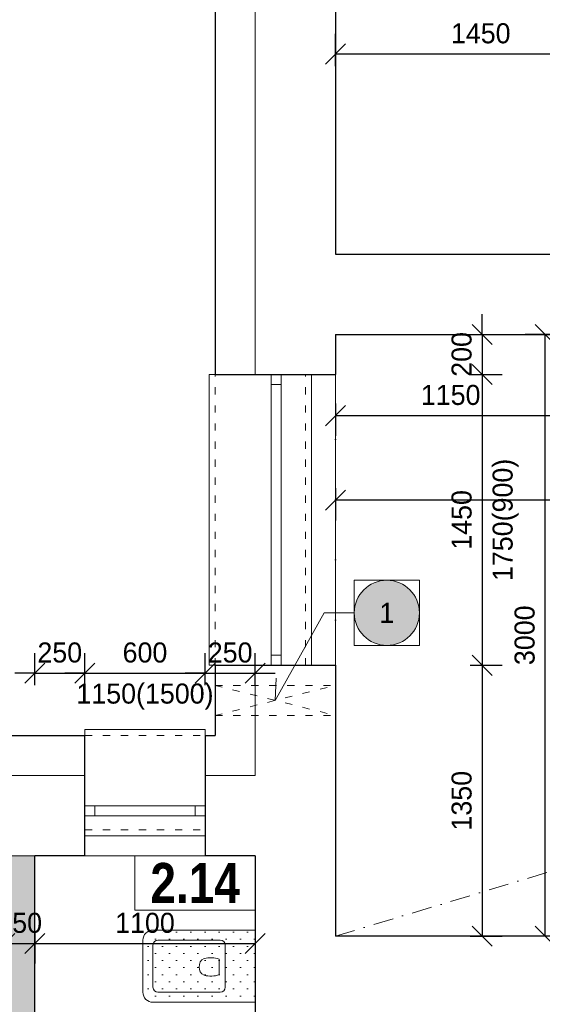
# Model space of a CAD drawing. Header units: millimetres. Extents: x -65956 to 5894746, y -14679 to 163521.
# Tile 47 of 89: x 3575 to 6182, y -677 to 4232. Entities that reach past the tile are written whole.
import ezdxf

# ---------------------------------------------------------------- set-up
doc = ezdxf.new("R2010")
doc.units = ezdxf.units.MM
doc.linetypes.add('ACAD_ISO03W100', pattern=[30, 12, -18])
doc.linetypes.add('ČERCHOVANÁ', pattern=[1, 0.5, -0.25, 0, -0.25])
doc.layers.get('0').update_dxf_attribs({"lineweight": 5})
doc.layers.get('Defpoints').update_dxf_attribs({"color": 2, "lineweight": 30})
doc.layers.add('- pomocna', color=232, linetype='Continuous', lineweight=0, plot=False)
for name, color, linetype, lineweight in [('- popis', 7, 'Continuous', 0), ('- zariadenie', 30, 'Continuous', 0), ('Bodko ciarkovana T', 200, 'ČERCHOVANÁ', 0), ('H popisky', 30, 'Continuous', 25), ('H stavba', 82, 'Continuous', 30), ('KOTY', 51, 'Continuous', 5), ('otvor', 163, 'Continuous', 5), ('RE-buranie', 41, 'Continuous', 18), ('Tbč stavba', 4, 'ČERCHOVANÁ', 0), ('Tč stavba', 7, 'ACAD_ISO03W100', 5), ('VT sanita', 210, 'Continuous', 5)]:
    doc.layers.add(name, color=color, linetype=linetype, lineweight=lineweight)
doc.styles.add('1-100_te_2mm_200', font='technic_.ttf', dxfattribs={"height": 200})
doc.styles.add('1-20_ce_5mm_100', font='GOTHIC.TTF', dxfattribs={"height": 100})
doc.styles.add('1-50_ce_2mm_100', font='GOTHIC.TTF', dxfattribs={"height": 100})
doc.dimstyles.new('technic_1-100', dxfattribs={"dimtxt": 200, "dimasz": 240, "dimexe": 300, "dimexo": 200, "dimgap": 100, "dimtad": 1, "dimdec": 1, "dimrnd": 0.5, "dimtxsty": '1-100_te_2mm_200', "dimblk": 'OBLIQUE', "dimcen": 2.5, "dimclrd": 256, "dimclrt": 256, "dimadec": 0, "dimazin": 0, "dimtfac": 1, "dimtdec": 1, "dimtix": 1, "dimtmove": 1, "dimatfit": 3, "dimldrblk": 'OBLIQUE', "dimfxl": 400, "dimfxlon": 1, "dimarcsym": 0})

# ---------------------------------------------------------------- blocks, each defined once
blk = doc.blocks.new('_Oblique')
at = {"color": 0, "linetype": 'ByBlock', "lineweight": -2}
blk.add_line((-0.5, -0.5), (0.5, 0.5), dxfattribs=at)
blk = doc.blocks.new('*D158')
at = {"layer": 'Defpoints', "color": 0, "transparency": 16777216}
for p in [(6600.1, 4061.1), (5150.1, 3063.3), (6600.1, 3063.3)]:
    blk.add_point(p, dxfattribs=at)
at = {"layer": 'KOTY', "color": 0, "lineweight": -2, "transparency": 16777216}
for p, q in [((5150.1, 4001.1), (5150.1, 4161.1)), ((6600.1, 4001.1), (6600.1, 4161.1))]:
    blk.add_line(p, q, dxfattribs=at)
at = {"layer": 'KOTY', "lineweight": -2, "transparency": 16777216}
blk.add_line((5150.1, 4061.1), (6600.1, 4061.1), dxfattribs=at)
at = {"layer": 'KOTY', "lineweight": -2, "transparency": 16777216, "xscale": 100, "yscale": 100, "zscale": 100, "rotation": 180}
blk.add_blockref('_Oblique', (5150.1, 4061.1), dxfattribs=at)
at = {"layer": 'KOTY', "lineweight": -2, "transparency": 16777216, "xscale": 100, "yscale": 100, "zscale": 100}
blk.add_blockref('_Oblique', (6600.1, 4061.1), dxfattribs=at)
at = {"layer": 'KOTY', "transparency": 16777216, "insert": (5875.1, 4163.6), "char_height": 100, "attachment_point": 5, "style": '1-20_ce_5mm_100'}
blk.add_mtext('1450', dxfattribs=at)
blk = doc.blocks.new('*D167')
at = {"layer": 'Defpoints', "color": 0, "transparency": 16777216}
for p in [(5150.1, 2663.3), (10170.1, 2663.3), (5150.1, 1836.1)]:
    blk.add_point(p, dxfattribs=at)
at = {"layer": 'KOTY', "color": 0, "lineweight": -2, "transparency": 16777216}
for p, q in [((5150.1, 1896.1), (5150.1, 1736.1)), ((10170.1, 1896.1), (10170.1, 1736.1))]:
    blk.add_line(p, q, dxfattribs=at)
at = {"layer": 'KOTY', "lineweight": -2, "transparency": 16777216}
blk.add_line((10170.1, 1836.1), (5150.1, 1836.1), dxfattribs=at)
at = {"layer": 'KOTY', "lineweight": -2, "transparency": 16777216, "xscale": 100, "yscale": 100, "zscale": 100, "rotation": 180}
blk.add_blockref('_Oblique', (5150.1, 1836.1), dxfattribs=at)
at = {"layer": 'KOTY', "lineweight": -2, "transparency": 16777216, "xscale": 100, "yscale": 100, "zscale": 100}
blk.add_blockref('_Oblique', (10170.1, 1836.1), dxfattribs=at)
at = {"layer": 'KOTY', "transparency": 16777216, "insert": (7660.1, 1938.6), "char_height": 100, "attachment_point": 5, "style": '1-20_ce_5mm_100'}
blk.add_mtext('5020', dxfattribs=at)
blk = doc.blocks.new('*D171')
at = {"layer": 'Defpoints', "color": 0, "transparency": 16777216}
for p in [(6197.1, 2663.3), (10170.1, 2663.3), (10320.1, -336.7)]:
    blk.add_point(p, dxfattribs=at)
at = {"layer": 'KOTY', "color": 0, "lineweight": -2, "transparency": 16777216}
for p, q in [((6257.1, 2663.3), (6097.1, 2663.3)), ((6257.1, -336.7), (6097.1, -336.7))]:
    blk.add_line(p, q, dxfattribs=at)
at = {"layer": 'KOTY', "lineweight": -2, "transparency": 16777216}
blk.add_line((6197.1, -336.7), (6197.1, 2663.3), dxfattribs=at)
at = {"layer": 'KOTY', "lineweight": -2, "transparency": 16777216, "xscale": 100, "yscale": 100, "zscale": 100}
for p, rotation in [((6197.1, 2663.3), 90), ((6197.1, -336.7), 270)]:
    blk.add_blockref('_Oblique', p, dxfattribs=dict(at, rotation=rotation))
at = {"layer": 'KOTY', "transparency": 16777216, "insert": (6094.5, 1163.3), "char_height": 100, "attachment_point": 5, "rotation": 90, "style": '1-20_ce_5mm_100'}
blk.add_mtext('3000', dxfattribs=at)
blk = doc.blocks.new('*D172')
at = {"layer": 'Defpoints', "color": 0, "transparency": 16777216}
for p in [(5150.1, 2663.3), (5150.1, 2463.3), (5882.6, 2463.3)]:
    blk.add_point(p, dxfattribs=at)
at = {"layer": 'KOTY', "lineweight": -2, "transparency": 16777216}
for p, q in [((5882.6, 2663.3), (5882.6, 2763.3)), ((5882.6, 2663.3), (5882.6, 2463.3)), ((5882.6, 2463.3), (5882.6, 2363.3))]:
    blk.add_line(p, q, dxfattribs=at)
at = {"layer": 'KOTY', "color": 0, "lineweight": -2, "transparency": 16777216}
for p, q in [((5822.6, 2663.3), (5982.6, 2663.3)), ((5822.6, 2463.3), (5982.6, 2463.3))]:
    blk.add_line(p, q, dxfattribs=at)
at = {"layer": 'KOTY', "lineweight": -2, "transparency": 16777216, "xscale": 100, "yscale": 100, "zscale": 100}
for p, rotation in [((5882.6, 2663.3), 270), ((5882.6, 2463.3), 90)]:
    blk.add_blockref('_Oblique', p, dxfattribs=dict(at, rotation=rotation))
at = {"layer": 'KOTY', "transparency": 16777216, "insert": (5780.1, 2563.3), "char_height": 100, "attachment_point": 5, "rotation": 90, "style": '1-20_ce_5mm_100'}
blk.add_mtext('200', dxfattribs=at)
blk = doc.blocks.new('*D173')
at = {"layer": 'Defpoints', "color": 0, "transparency": 16777216}
for p in [(5150.1, 2463.3), (5150.1, 1013.3), (5882.6, 1013.3)]:
    blk.add_point(p, dxfattribs=at)
at = {"layer": 'KOTY', "color": 0, "lineweight": -2, "transparency": 16777216}
for p, q in [((5822.6, 2463.3), (5982.6, 2463.3)), ((5822.6, 1013.3), (5982.6, 1013.3))]:
    blk.add_line(p, q, dxfattribs=at)
at = {"layer": 'KOTY', "lineweight": -2, "transparency": 16777216}
blk.add_line((5882.6, 2463.3), (5882.6, 1013.3), dxfattribs=at)
at = {"layer": 'KOTY', "lineweight": -2, "transparency": 16777216, "xscale": 100, "yscale": 100, "zscale": 100}
for p, rotation in [((5882.6, 2463.3), 90), ((5882.6, 1013.3), 270)]:
    blk.add_blockref('_Oblique', p, dxfattribs=dict(at, rotation=rotation))
at = {"layer": 'KOTY', "transparency": 16777216, "char_height": 100, "attachment_point": 5, "rotation": 90, "style": '1-20_ce_5mm_100'}
for s, insert in [('1750(900)', (5999.3, 1738.3)), ('1450', (5780.1, 1738.3))]:
    blk.add_mtext(s, dxfattribs=dict(at, insert=insert))
blk = doc.blocks.new('*D174')
at = {"layer": 'Defpoints', "color": 0, "transparency": 16777216}
for p in [(5150.1, 1013.3), (5150.1, -336.7), (5882.6, -336.7)]:
    blk.add_point(p, dxfattribs=at)
at = {"layer": 'KOTY', "color": 0, "lineweight": -2, "transparency": 16777216}
for p, q in [((5822.6, 1013.3), (5982.6, 1013.3)), ((5822.6, -336.7), (5982.6, -336.7))]:
    blk.add_line(p, q, dxfattribs=at)
at = {"layer": 'KOTY', "lineweight": -2, "transparency": 16777216}
blk.add_line((5882.6, 1013.3), (5882.6, -336.7), dxfattribs=at)
at = {"layer": 'KOTY', "lineweight": -2, "transparency": 16777216, "xscale": 100, "yscale": 100, "zscale": 100}
for p, rotation in [((5882.6, 1013.3), 90), ((5882.6, -336.7), 270)]:
    blk.add_blockref('_Oblique', p, dxfattribs=dict(at, rotation=rotation))
at = {"layer": 'KOTY', "transparency": 16777216, "insert": (5780.1, 338.3), "char_height": 100, "attachment_point": 5, "rotation": 90, "style": '1-20_ce_5mm_100'}
blk.add_mtext('1350', dxfattribs=at)
blk = doc.blocks.new('*D263')
at = {"layer": 'Defpoints', "color": 0, "transparency": 16777216}
for p in [(5150.1, 2663.3), (6300.1, 2663.3), (6300.1, 2258.1)]:
    blk.add_point(p, dxfattribs=at)
at = {"layer": 'KOTY', "color": 0, "lineweight": -2, "transparency": 16777216}
for p, q in [((5150.1, 2318.1), (5150.1, 2158.1)), ((6300.1, 2318.1), (6300.1, 2158.1))]:
    blk.add_line(p, q, dxfattribs=at)
at = {"layer": 'KOTY', "lineweight": -2, "transparency": 16777216}
blk.add_line((5150.1, 2258.1), (6300.1, 2258.1), dxfattribs=at)
at = {"layer": 'KOTY', "lineweight": -2, "transparency": 16777216, "xscale": 100, "yscale": 100, "zscale": 100, "rotation": 180}
blk.add_blockref('_Oblique', (5150.1, 2258.1), dxfattribs=at)
at = {"layer": 'KOTY', "lineweight": -2, "transparency": 16777216, "xscale": 100, "yscale": 100, "zscale": 100}
blk.add_blockref('_Oblique', (6300.1, 2258.1), dxfattribs=at)
at = {"layer": 'KOTY', "transparency": 16777216, "insert": (5725.1, 2360.7), "char_height": 100, "attachment_point": 5, "style": '1-20_ce_5mm_100'}
blk.add_mtext('1150', dxfattribs=at)
blk = doc.blocks.new('sfdgfdgfdg')
at = {"layer": '- zariadenie'}
for p, q in [((1161908.6, -607680.5), (1162418.7, -607680.5)), ((1162418.7, -607680.5), (1162418.7, -608040.5)), ((1161858.6, -607990.5), (1161858.6, -607730.5)), ((1161908.6, -607965.5), (1161908.6, -607755.5)), ((1161933.6, -607730.5), (1162243.7, -607730.5)), ((1162268.7, -607965.5), (1162268.7, -607755.5)), ((1162239.6, -607864), (1162239.6, -607825.3)), ((1162239.6, -607864), (1162239.6, -607902.6)), ((1162243.7, -607990.5), (1161933.6, -607990.5)), ((1162418.7, -608040.5), (1161908.6, -608040.5))]:
    blk.add_line(p, q, dxfattribs=at)
for centre, radius, start, end in [((1161908.6, -607730.5), 50, 90, 180), ((1161933.6, -607755.5), 25, 90, 180), ((1162243.7, -607755.5), 25, 0, 90), ((1162180.5, -607860.5), 41.5, 113.5039, 185.7802), ((1162197.1, -607943.6), 125.7, 70.245, 105.3461), ((1162180.5, -607867.4), 41.5, 174.2198, 246.4961), ((1162197.1, -607784.3), 125.7, 254.654, 289.755), ((1161908.6, -607990.5), 50, 180, 270), ((1161933.6, -607965.5), 25, 180, 270), ((1162243.7, -607965.5), 25, 270, 0)]:
    blk.add_arc(centre, radius, start, end, dxfattribs=at)
blk = doc.blocks.new('*D236')
at = {"layer": 'Defpoints', "color": 0, "transparency": 16777216}
for p in [(3500.1, 63.3), (3650.1, 63.3), (3650.1, -373.6)]:
    blk.add_point(p, dxfattribs=at)
at = {"layer": 'KOTY', "color": 0, "lineweight": -2, "transparency": 16777216}
for p, q in [((3500.1, -313.6), (3500.1, -473.6)), ((3650.1, -313.6), (3650.1, -473.6))]:
    blk.add_line(p, q, dxfattribs=at)
at = {"layer": 'KOTY', "lineweight": -2, "transparency": 16777216}
for p, q in [((3500.1, -373.6), (3400.1, -373.6)), ((3500.1, -373.6), (3650.1, -373.6)), ((3650.1, -373.6), (3750.1, -373.6))]:
    blk.add_line(p, q, dxfattribs=at)
at = {"layer": 'KOTY', "lineweight": -2, "transparency": 16777216, "xscale": 100, "yscale": 100, "zscale": 100}
blk.add_blockref('_Oblique', (3500.1, -373.6), dxfattribs=at)
at = {"layer": 'KOTY', "lineweight": -2, "transparency": 16777216, "xscale": 100, "yscale": 100, "zscale": 100, "rotation": 180}
blk.add_blockref('_Oblique', (3650.1, -373.6), dxfattribs=at)
at = {"layer": 'KOTY', "transparency": 16777216, "insert": (3575.1, -271.1), "char_height": 100, "attachment_point": 5, "style": '1-20_ce_5mm_100'}
blk.add_mtext('150', dxfattribs=at)
blk = doc.blocks.new('*D237')
at = {"layer": 'Defpoints', "color": 0, "transparency": 16777216}
for p in [(3650.1, 63.3), (4750.1, 63.3), (4750.1, -373.6)]:
    blk.add_point(p, dxfattribs=at)
at = {"layer": 'KOTY', "color": 0, "lineweight": -2, "transparency": 16777216}
for p, q in [((3650.1, -313.6), (3650.1, -473.6)), ((4750.1, -313.6), (4750.1, -473.6))]:
    blk.add_line(p, q, dxfattribs=at)
at = {"layer": 'KOTY', "lineweight": -2, "transparency": 16777216}
blk.add_line((3650.1, -373.6), (4750.1, -373.6), dxfattribs=at)
at = {"layer": 'KOTY', "lineweight": -2, "transparency": 16777216, "xscale": 100, "yscale": 100, "zscale": 100, "rotation": 180}
blk.add_blockref('_Oblique', (3650.1, -373.6), dxfattribs=at)
at = {"layer": 'KOTY', "lineweight": -2, "transparency": 16777216, "xscale": 100, "yscale": 100, "zscale": 100}
blk.add_blockref('_Oblique', (4750.1, -373.6), dxfattribs=at)
at = {"layer": 'KOTY', "transparency": 16777216, "insert": (4200.1, -271.1), "char_height": 100, "attachment_point": 5, "style": '1-20_ce_5mm_100'}
blk.add_mtext('1100', dxfattribs=at)
blk = doc.blocks.new('*T38')
at = {"layer": 'Defpoints', "color": 8, "linetype": 'ByBlock', "lineweight": 0, "transparency": 16777216}
for p, q in [((0, 0), (600, 0)), ((0, 0), (0, -270.7)), ((600, 0), (600, -270.7)), ((0, -270.7), (600, -270.7))]:
    blk.add_line(p, q, dxfattribs=at)
at = {"layer": 'H popisky', "color": 0, "transparency": 16777216, "insert": (300, -135.3), "char_height": 200, "width": 596, "attachment_point": 5, "style": '1-50_ce_2mm_100'}
blk.add_mtext('{\\fTechnicLite|b1|i0|c2|p2;\\C256;2.14}', dxfattribs=at)
blk = doc.blocks.new('*D338')
at = {"layer": 'Defpoints', "color": 0, "transparency": 16777216}
for p in [(3900.1, 974.2), (3650.1, 63.3), (3900.1, 63.3)]:
    blk.add_point(p, dxfattribs=at)
at = {"layer": 'KOTY', "color": 0, "lineweight": -2, "transparency": 16777216}
for p, q in [((3650.1, 914.2), (3650.1, 1074.2)), ((3900.1, 914.2), (3900.1, 1074.2))]:
    blk.add_line(p, q, dxfattribs=at)
at = {"layer": 'KOTY', "lineweight": -2, "transparency": 16777216}
for p, q in [((3650.1, 974.2), (3550.1, 974.2)), ((3650.1, 974.2), (3900.1, 974.2)), ((3900.1, 974.2), (4000.1, 974.2))]:
    blk.add_line(p, q, dxfattribs=at)
at = {"layer": 'KOTY', "lineweight": -2, "transparency": 16777216, "xscale": 100, "yscale": 100, "zscale": 100}
blk.add_blockref('_Oblique', (3650.1, 974.2), dxfattribs=at)
at = {"layer": 'KOTY', "lineweight": -2, "transparency": 16777216, "xscale": 100, "yscale": 100, "zscale": 100, "rotation": 180}
blk.add_blockref('_Oblique', (3900.1, 974.2), dxfattribs=at)
at = {"layer": 'KOTY', "transparency": 16777216, "insert": (3775.1, 1076.7), "char_height": 100, "attachment_point": 5, "style": '1-20_ce_5mm_100'}
blk.add_mtext('250', dxfattribs=at)
blk = doc.blocks.new('*D339')
at = {"layer": 'Defpoints', "color": 0, "transparency": 16777216}
for p in [(4500.1, 974.2), (3900.1, 63.3), (4500.1, 63.3)]:
    blk.add_point(p, dxfattribs=at)
at = {"layer": 'KOTY', "color": 0, "lineweight": -2, "transparency": 16777216}
for p, q in [((3900.1, 914.2), (3900.1, 1074.2)), ((4500.1, 914.2), (4500.1, 1074.2))]:
    blk.add_line(p, q, dxfattribs=at)
at = {"layer": 'KOTY', "lineweight": -2, "transparency": 16777216}
for p, q in [((3900.1, 974.2), (3800.1, 974.2)), ((3900.1, 974.2), (4500.1, 974.2)), ((4500.1, 974.2), (4600.1, 974.2))]:
    blk.add_line(p, q, dxfattribs=at)
at = {"layer": 'KOTY', "lineweight": -2, "transparency": 16777216, "xscale": 100, "yscale": 100, "zscale": 100}
blk.add_blockref('_Oblique', (3900.1, 974.2), dxfattribs=at)
at = {"layer": 'KOTY', "lineweight": -2, "transparency": 16777216, "xscale": 100, "yscale": 100, "zscale": 100, "rotation": 180}
blk.add_blockref('_Oblique', (4500.1, 974.2), dxfattribs=at)
at = {"layer": 'KOTY', "transparency": 16777216, "char_height": 100, "attachment_point": 5, "style": '1-20_ce_5mm_100'}
for s, insert in [('600', (4200.1, 1076.7)), ('1150(1500)', (4200.1, 857.5))]:
    blk.add_mtext(s, dxfattribs=dict(at, insert=insert))
blk = doc.blocks.new('*D340')
at = {"layer": 'Defpoints', "color": 0, "transparency": 16777216}
for p in [(4750.1, 974.2), (4500.1, 63.3), (4750.1, 63.3)]:
    blk.add_point(p, dxfattribs=at)
at = {"layer": 'KOTY', "color": 0, "lineweight": -2, "transparency": 16777216}
for p, q in [((4500.1, 914.2), (4500.1, 1074.2)), ((4750.1, 914.2), (4750.1, 1074.2))]:
    blk.add_line(p, q, dxfattribs=at)
at = {"layer": 'KOTY', "lineweight": -2, "transparency": 16777216}
for p, q in [((4500.1, 974.2), (4400.1, 974.2)), ((4500.1, 974.2), (4750.1, 974.2)), ((4750.1, 974.2), (4850.1, 974.2))]:
    blk.add_line(p, q, dxfattribs=at)
at = {"layer": 'KOTY', "lineweight": -2, "transparency": 16777216, "xscale": 100, "yscale": 100, "zscale": 100}
blk.add_blockref('_Oblique', (4500.1, 974.2), dxfattribs=at)
at = {"layer": 'KOTY', "lineweight": -2, "transparency": 16777216, "xscale": 100, "yscale": 100, "zscale": 100, "rotation": 180}
blk.add_blockref('_Oblique', (4750.1, 974.2), dxfattribs=at)
at = {"layer": 'KOTY', "transparency": 16777216, "insert": (4625.1, 1076.7), "char_height": 100, "attachment_point": 5, "style": '1-20_ce_5mm_100'}
blk.add_mtext('250', dxfattribs=at)
blk = doc.blocks.new('*T920')
at = {"layer": 'Defpoints', "color": 8, "linetype": 'ByBlock', "lineweight": 0, "transparency": 16777216}
for p, q in [((0, 0), (324.9, 0)), ((0, 0), (0, -324.9)), ((324.9, 0), (324.9, -324.9)), ((0, -324.9), (324.9, -324.9))]:
    blk.add_line(p, q, dxfattribs=at)
at = {"layer": '- popis', "color": 0, "transparency": 16777216, "insert": (162.5, -162.5), "char_height": 100, "width": 320.944, "attachment_point": 5, "style": '1-50_ce_2mm_100'}
blk.add_mtext('1', dxfattribs=at)

msp = doc.modelspace()

# ---------------------------------------------------------------- hatches: boundary and pattern name
at = {"layer": 'RE-buranie'}
msp.add_hatch(color=256, dxfattribs=at).paths.add_polyline_path([(5569.14, 1274.97, 1), (5244.2, 1274.97, 1)])
h = msp.add_hatch(color=256, dxfattribs=at)
h.dxf.hatch_style = 1
h.paths.add_polyline_path([(2750.1, -1186.67), (2750.1, -1036.67), (2450.1, -1036.67), (2450.1, -1186.67)])
h.paths.add_polyline_path([(3750.1, -1186.67), (3750.1, -1036.67), (3650.1, -1036.67), (3650.1, 63.33), (3500.1, 63.33), (3500.1, -1036.67), (3450.1, -1036.67), (3450.1, -1186.67)])
h.paths.add_polyline_path([(4450.1, -1036.67), (4450.1, -1186.67), (4900.1, -1186.67), (4900.1, -736.67), (4750.1, -736.67), (4750.1, -1036.67)])
h = msp.add_hatch(dxfattribs=at)
h.set_pattern_fill('OMITKA', color=256, scale=50, angle=-90)
h.set_pattern_definition([(315, (-8122.323, 2334.467), (35.35534, 35.35534), [0, -50])])
h.paths.add_polyline_path([(4750.1, -666.67), (4750.1, -306.67), (4239.98, -306.67, 0.4142136), (4189.98, -356.67), (4189.98, -616.67, 0.4142124), (4239.98, -666.67)])

# ---------------------------------------------------------------- linework, layer by layer
at = {"layer": '- pomocna'}
for points in [[(5150.1, 3063.33), (15150.1, 3063.33), (15150.1, 9363.33), (13200.1, 9363.33), (13200.1, 9513.33), (11750.1, 9513.33), (11750.1, 9363.33), (10800.1, 9363.33), (10800.1, 9513.33), (9350.1, 9513.33), (9350.1, 9363.33), (8400.1, 9363.33), (8400.1, 9513.33), (6950.1, 9513.33), (6950.1, 9363.33), (5150.1, 9363.33), (5150.1, 3063.33)], [(5150.1, 2663.33), (5150.1, -336.67), (10170.1, -336.67), (10170.1, 2663.33), (8900.1, 2663.33), (8900.1, 2963.33), (6300.1, 2963.33), (6300.1, 2663.33), (5150.1, 2663.33)]]:
    msp.add_lwpolyline(points, dxfattribs=at)
msp.add_lwpolyline([(3650.1, 63.33), (4750.1, 63.33), (4750.1, -1036.67), (3650.1, -1036.67)], close=True, dxfattribs=at)
at = {"linetype": 'Continuous'}
for p, q in [((4750.1, 9763.33), (4750.1, 2463.33)), ((4750.1, 1013.33), (4750.1, 463.33)), ((2050.1, 463.33), (3900.1, 463.33)), ((4500.1, 463.33), (4750.1, 463.33))]:
    msp.add_line(p, q, dxfattribs=at)
msp.add_line((3650.1, 63.33), (3500.1, 63.33))
at = {"layer": 'Bodko ciarkovana T', "ltscale": 200}
msp.add_line((5150.1, -336.67), (8056.89, 536.54), dxfattribs=at)
at = {"layer": 'H stavba'}
for p, q in [((4550.1, 9963.33), (4550.1, 2463.33)), ((5150.1, 9363.33), (5150.1, 3063.33)), ((5150.1, 3063.33), (6600.1, 3063.33)), ((5150.1, 2663.33), (6300.1, 2663.33)), ((5150.1, 2663.33), (5150.1, 2463.33)), ((4550.1, 2463.33), (5150.1, 2463.33)), ((4550.1, 1013.33), (4550.1, 663.33)), ((4550.1, 1013.33), (5150.1, 1013.33)), ((5150.1, 1013.33), (5150.1, -336.67)), ((1850.1, 663.33), (3900.1, 663.33)), ((3900.1, 63.33), (3900.1, 663.33)), ((4500.1, 663.33), (4550.1, 663.33)), ((4500.1, 663.33), (4500.1, 63.33)), ((3900.1, 63.33), (3650.1, 63.33)), ((3650.1, -1036.67), (3650.1, 63.33)), ((4750.1, 63.33), (4500.1, 63.33)), ((4750.1, 63.33), (4750.1, -1036.67)), ((10170.1, -336.67), (5150.1, -336.67))]:
    msp.add_line(p, q, dxfattribs=at)
at = {"layer": 'KOTY'}
msp.add_lwpolyline([(5244.2, 1274.7), (5094.2, 1274.7), (4850.1, 838.33), (4855.28, 950.02)], dxfattribs=at)
at = {"layer": 'otvor'}
for p, q in [((4830.1, 2463.33), (4830.1, 1013.33)), ((4880.1, 2463.33), (4880.1, 1013.33)), ((5030.1, 1013.33), (5030.1, 2463.33)), ((4830.1, 2413.33), (4880.1, 2413.33)), ((4830.1, 1063.33), (4880.1, 1063.33)), ((4500.1, 313.33), (3900.1, 313.33)), ((3950.1, 313.33), (3950.1, 263.33)), ((4450.1, 313.33), (4450.1, 263.33)), ((4500.1, 263.33), (3900.1, 263.33))]:
    msp.add_line(p, q, dxfattribs=at)
for points in [[(4550.1, 1013.33), (4520.1, 1013.33), (4520.1, 2463.33), (4550.1, 2463.33)], [(3900.1, 663.33), (3900.1, 693.33), (4500.1, 693.33), (4500.1, 663.33)], [(3900.1, 193.33), (3900.1, 163.33), (4500.1, 163.33), (4500.1, 193.33)]]:
    msp.add_lwpolyline(points, dxfattribs=at)
at = {"layer": 'Tbč stavba', "ltscale": 300}
for p, q in [((5150.1, 1013.33), (5150.1, 2463.33)), ((4500.1, 63.33), (3900.1, 63.33))]:
    msp.add_line(p, q, dxfattribs=at)
at = {"layer": 'Tč stavba', "ltscale": 3}
for p, q in [((4550.1, 1013.33), (4550.1, 2463.33)), ((5000.1, 1013.33), (5000.1, 2463.33)), ((4550.1, 913.33), (5150.1, 913.33)), ((4550.1, 763.33), (5150.1, 913.33)), ((4550.1, 913.33), (5150.1, 763.33)), ((4550.1, 763.33), (5150.1, 763.33)), ((3900.1, 663.33), (4500.1, 663.33)), ((3900.1, 193.33), (4500.1, 193.33))]:
    msp.add_line(p, q, dxfattribs=at)
at = {"layer": 'VT sanita'}
msp.add_circle((5406.67, 1274.97), 162.47, dxfattribs=at)

# ---------------------------------------------------------------- block references
at = {"layer": '- zariadenie'}
msp.add_blockref('sfdgfdgfdg', (-1157668.6, 607373.8), dxfattribs=at)
for name, p in [('*T920', (5244.2, 1437.44)), ('*T38', (4150.1, 63.33))]:
    msp.add_blockref(name, p)

# ---------------------------------------------------------------- dimensions: what is measured, and where the dimension line sits
at = {"layer": 'KOTY'}
for base, p1, p2, picture, middle in [((6600.1, 4061.12), (5150.1, 3063.33), (6600.1, 3063.33), '*D158', (5875.1, 4163.64)), ((5150.1, 1836.12), (10170.1, 2663.33), (5150.1, 2663.33), '*D167', (7660.1, 1938.63)), ((6300.1, 2258.14), (5150.1, 2663.33), (6300.1, 2663.33), '*D263', (5725.1, 2360.65)), ((3900.1, 974.16), (3650.1, 63.33), (3900.1, 63.33), '*D338', (3775.1, 1076.68)), ((4750.1, 974.16), (4500.1, 63.33), (4750.1, 63.33), '*D340', (4625.1, 1076.68)), ((3650.1, -373.61), (3500.1, 63.33), (3650.1, 63.33), '*D236', (3575.1, -271.09)), ((4750.1, -373.61), (3650.1, 63.33), (4750.1, 63.33), '*D237', (4200.1, -271.09))]:
    dim = msp.add_linear_dim(base=base, p1=p1, p2=p2, dimstyle='technic_1-100', override={"dimtxt": 100, "dimasz": 100, "dimexe": 100, "dimgap": 50, "dimtxsty": '1-20_ce_5mm_100', "dimfxl": 60}, dxfattribs=at)
    dim.commit()
    dim.dimension.update_dxf_attribs({"geometry": picture, "text_midpoint": middle})
for base, p1, p2, picture, middle in [((5882.62, 2463.33), (5150.1, 2663.33), (5150.1, 2463.33), '*D172', (5780.1, 2563.33)), ((6197.06, 2663.33), (10320.1, -336.67), (10170.1, 2663.33), '*D171', (6094.54, 1163.33)), ((5882.62, -336.67), (5150.1, 1013.33), (5150.1, -336.67), '*D174', (5780.1, 338.33))]:
    dim = msp.add_linear_dim(base=base, p1=p1, p2=p2, angle=90, dimstyle='technic_1-100', override={"dimtxt": 100, "dimasz": 100, "dimexe": 100, "dimgap": 50, "dimtxsty": '1-20_ce_5mm_100', "dimfxl": 60}, dxfattribs=at)
    dim.commit()
    dim.dimension.update_dxf_attribs({"geometry": picture, "text_midpoint": middle})
dim = msp.add_linear_dim(base=(5882.62, 1013.33), p1=(5150.1, 2463.33), p2=(5150.1, 1013.33), angle=90, text='<>\\X 1750(900)', dimstyle='technic_1-100', override={"dimtxt": 100, "dimasz": 100, "dimexe": 100, "dimgap": 50, "dimtxsty": '1-20_ce_5mm_100', "dimfxl": 60}, dxfattribs=at)
dim.commit()
dim.dimension.update_dxf_attribs({"geometry": '*D173', "text_midpoint": (5882.62, 1738.33)})
dim = msp.add_linear_dim(base=(4500.1, 974.16), p1=(3900.1, 63.33), p2=(4500.1, 63.33), text='<>\\X 1150(1500)', dimstyle='technic_1-100', override={"dimtxt": 100, "dimasz": 100, "dimexe": 100, "dimgap": 50, "dimtxsty": '1-20_ce_5mm_100', "dimfxl": 60}, dxfattribs=at)
dim.commit()
dim.dimension.update_dxf_attribs({"geometry": '*D339', "text_midpoint": (4200.1, 974.16)})

doc.saveas('drawing.dxf')
